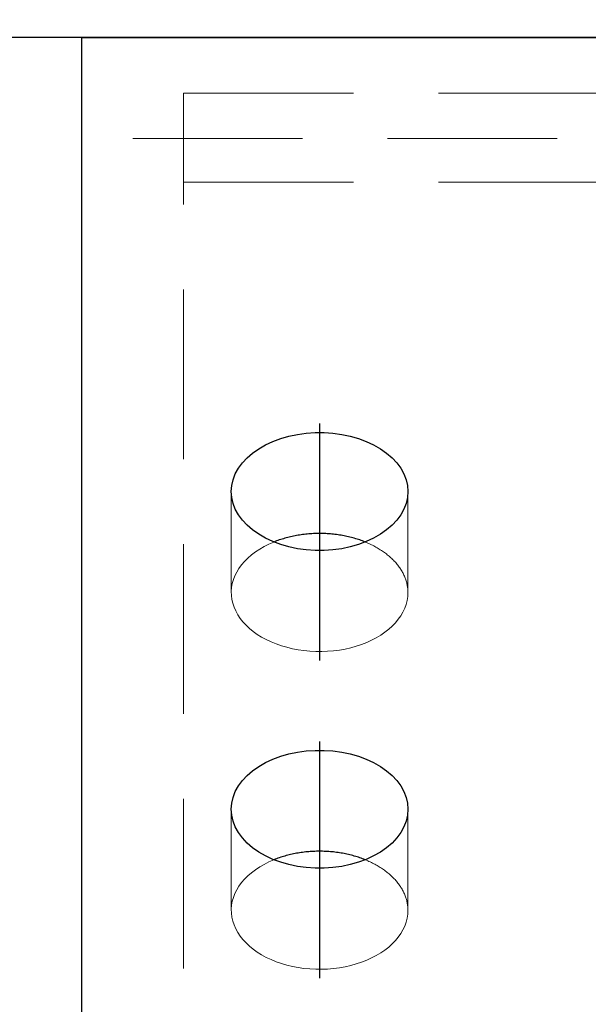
# Model space of a CAD drawing. Header units: millimetres. Extents: x 3515 to 4529, y 13642 to 14292.
# Tile 11 of 96: x 3687 to 3696, y 13953 to 13968. Entities that reach past the tile are written whole.
import ezdxf

# ---------------------------------------------------------------- set-up
doc = ezdxf.new("R2010")
doc.units = ezdxf.units.MM
doc.header["$LTSCALE"] = 10
doc.linetypes.add('HIDDEN', pattern=[0.375, 0.25, -0.125])
doc.linetypes.add('MITTE', pattern=[2, 1.25, -0.25, 0.25, -0.25])
doc.layers.get('Defpoints').update_dxf_attribs({"color": 1})
for name, color, linetype, lineweight in [('PS_DIM', 4, 'Continuous', 13), ('PS_Hidden', 2, 'HIDDEN', 9), ('PS_SOLID', 7, 'Continuous', 30)]:
    doc.layers.add(name, color=color, linetype=linetype, lineweight=lineweight)
doc.layers.add('PS_MID', color=5, linetype='MITTE')
doc.layers.add('PS_SHAPE', color=3, linetype='Continuous')
doc.styles.add('simplex', font='simplex.shx', dxfattribs={"width": 0.75})
doc.dimstyles.new('1_10_GŁ_DS1-LS10', dxfattribs={"dimtxt": 2, "dimasz": 2, "dimexe": 2, "dimexo": 5, "dimgap": 1, "dimtad": 1, "dimjust": 4, "dimdec": 0, "dimlfac": 10, "dimtxsty": 'simplex', "dimblk1": 'NONE', "dimsah": 1, "dimcen": 2, "dimclrd": 256, "dimclre": 256, "dimclrt": 3, "dimadec": 1, "dimazin": 0, "dimtfac": 1, "dimtdec": 0, "dimtmove": 2, "dimatfit": 3, "dimfxl": 1, "dimarcsym": 0})
doc.dimstyles.new('1_10_PRZ', dxfattribs={"dimtxt": 2, "dimasz": 1, "dimexe": 2, "dimexo": 5, "dimgap": 1, "dimtad": 1, "dimdec": 0, "dimlfac": 10, "dimtxsty": 'simplex', "dimblk": 'dimznak', "dimcen": 2, "dimse1": 1, "dimse2": 1, "dimclrt": 3, "dimadec": 1, "dimazin": 0, "dimtfac": 1, "dimtdec": 0, "dimtix": 1, "dimtmove": 2, "dimatfit": 3, "dimldrblk": 'dim-grot', "dimfxl": 1, "dimarcsym": 0})

# ---------------------------------------------------------------- blocks, each defined once
blk = doc.blocks.new('dimznak')
at = {"color": 0}
for points in [[(0, 2), (0, -2)], [(-2, 0), (2, 0)]]:
    blk.add_lwpolyline(points, dxfattribs=at)
at = {"color": 2}
blk.add_lwpolyline([(1, 1), (-1, -1)], dxfattribs=at)
blk = doc.blocks.new('*D23')
at = {"layer": 'Defpoints', "color": 0, "transparency": 16777216}
for p in [(3697.854, 13974.427), (3697.854, 13961.142), (3689.664, 13956.707)]:
    blk.add_point(p, dxfattribs=at)
at = {"layer": 'PS_DIM', "color": 0, "lineweight": -2, "transparency": 16777216}
blk.add_line((3690.664, 13974.427), (3696.854, 13974.427), dxfattribs=at)
at = {"layer": 'PS_DIM', "color": 0, "lineweight": -2, "transparency": 16777216, "rotation": 180}
blk.add_blockref('dimznak', (3689.664, 13974.427), dxfattribs=at)
at = {"layer": 'PS_DIM', "color": 0, "lineweight": -2, "transparency": 16777216}
blk.add_blockref('dimznak', (3697.854, 13974.427), dxfattribs=at)
at = {"layer": 'PS_DIM', "color": 3, "transparency": 16777216, "insert": (3693.759, 13976.427), "char_height": 2, "attachment_point": 5, "style": 'simplex'}
blk.add_mtext('82', dxfattribs=at)
blk = doc.blocks.new('dim-grot')
blk.add_hatch(color=256).paths.add_polyline_path([(0, 0), (-2, 0.5), (-2, -0.5)])
blk.add_lwpolyline([(0, 0), (-2, 0.5), (-2, -0.5), (0, 0)])
blk = doc.blocks.new('*D45')
at = {"layer": 'Defpoints', "color": 0, "transparency": 16777216}
for p in [(3670.746, 13967.355), (3701.958, 13967.355), (3708.664, 13714.81)]:
    blk.add_point(p, dxfattribs=at)
at = {"layer": 'PS_DIM', "lineweight": -2, "transparency": 16777216}
for p, q in [((3696.958, 13967.355), (3668.746, 13967.355)), ((3670.746, 13714.81), (3670.746, 13965.355)), ((3703.664, 13714.81), (3668.746, 13714.81))]:
    blk.add_line(p, q, dxfattribs=at)
at = {"layer": 'PS_DIM', "transparency": 16777216}
blk.add_solid([(3670.412, 13965.355), (3671.079, 13965.355), (3670.746, 13967.355)], dxfattribs=at)
at = {"layer": 'PS_DIM', "color": 3, "transparency": 16777216, "insert": (3674.409, 13969.375), "char_height": 2, "attachment_point": 5, "rotation": 0.0573, "style": 'simplex'}
blk.add_mtext('4420', dxfattribs=at)
blk = doc.blocks.new('_None')
blk = doc.blocks.new('*X531')
at = {"layer": 'PS_Hidden', "color": 2, "linetype": 'HIDDEN'}
for p, q in [((3689.664, 13966.536), (3689.664, 13965.224)), ((3689.664, 13966.536), (3708.664, 13966.536)), ((3710.164, 13965.867), (3688.164, 13965.867)), ((3689.664, 13927.396), (3689.664, 13965.224)), ((3689.664, 13965.224), (3698.694, 13965.224)), ((3690.364, 13959.182), (3690.364, 13960.67)), ((3692.964, 13959.182), (3692.964, 13960.67)), ((3690.919, 13959.894), (3690.849, 13959.859)), ((3690.992, 13959.926), (3690.919, 13959.894)), ((3692.355, 13959.918), (3692.337, 13959.926)), ((3692.337, 13959.926), (3692.337, 13959.926)), ((3692.374, 13959.911), (3692.355, 13959.918)), ((3692.392, 13959.903), (3692.374, 13959.911)), ((3692.409, 13959.894), (3692.392, 13959.903)), ((3692.427, 13959.886), (3692.409, 13959.894)), ((3692.444, 13959.878), (3692.427, 13959.886)), ((3692.461, 13959.869), (3692.444, 13959.878)), ((3690.662, 13959.736), (3690.609, 13959.69)), ((3690.72, 13959.78), (3690.662, 13959.736)), ((3690.783, 13959.821), (3690.72, 13959.78)), ((3690.849, 13959.859), (3690.783, 13959.821)), ((3692.478, 13959.86), (3692.461, 13959.869)), ((3692.495, 13959.851), (3692.478, 13959.86)), ((3692.511, 13959.842), (3692.495, 13959.851)), ((3692.528, 13959.832), (3692.511, 13959.842)), ((3692.544, 13959.822), (3692.528, 13959.832)), ((3692.559, 13959.813), (3692.544, 13959.822)), ((3692.575, 13959.803), (3692.559, 13959.813)), ((3692.59, 13959.792), (3692.575, 13959.803)), ((3692.605, 13959.782), (3692.59, 13959.792)), ((3692.62, 13959.772), (3692.605, 13959.782)), ((3692.634, 13959.761), (3692.62, 13959.772)), ((3692.648, 13959.75), (3692.634, 13959.761)), ((3692.662, 13959.739), (3692.648, 13959.75)), ((3692.676, 13959.728), (3692.662, 13959.739)), ((3690.517, 13959.59), (3690.478, 13959.538)), ((3690.56, 13959.641), (3690.517, 13959.59)), ((3690.609, 13959.69), (3690.56, 13959.641)), ((3692.689, 13959.717), (3692.676, 13959.728)), ((3692.703, 13959.705), (3692.689, 13959.717)), ((3692.715, 13959.694), (3692.703, 13959.705)), ((3692.728, 13959.682), (3692.715, 13959.694)), ((3692.74, 13959.67), (3692.728, 13959.682)), ((3692.752, 13959.658), (3692.74, 13959.67)), ((3692.764, 13959.646), (3692.752, 13959.658)), ((3692.775, 13959.634), (3692.764, 13959.646)), ((3692.786, 13959.622), (3692.775, 13959.634)), ((3692.797, 13959.609), (3692.786, 13959.622)), ((3692.807, 13959.596), (3692.797, 13959.609)), ((3692.817, 13959.584), (3692.807, 13959.596)), ((3690.445, 13959.484), (3690.418, 13959.428)), ((3690.478, 13959.538), (3690.445, 13959.484)), ((3692.827, 13959.571), (3692.817, 13959.584)), ((3692.837, 13959.558), (3692.827, 13959.571)), ((3692.846, 13959.545), (3692.837, 13959.558)), ((3692.855, 13959.532), (3692.846, 13959.545)), ((3692.863, 13959.519), (3692.855, 13959.532)), ((3692.871, 13959.505), (3692.863, 13959.519)), ((3692.879, 13959.492), (3692.871, 13959.505)), ((3692.887, 13959.478), (3692.879, 13959.492)), ((3692.894, 13959.465), (3692.887, 13959.478)), ((3692.901, 13959.451), (3692.894, 13959.465)), ((3692.907, 13959.437), (3692.901, 13959.451)), ((3690.38, 13959.314), (3690.369, 13959.256)), ((3690.396, 13959.372), (3690.38, 13959.314)), ((3690.418, 13959.428), (3690.396, 13959.372)), ((3692.913, 13959.424), (3692.907, 13959.437)), ((3692.919, 13959.41), (3692.913, 13959.424)), ((3692.925, 13959.396), (3692.919, 13959.41)), ((3692.93, 13959.382), (3692.925, 13959.396)), ((3692.934, 13959.368), (3692.93, 13959.382)), ((3692.939, 13959.354), (3692.934, 13959.368)), ((3692.943, 13959.34), (3692.939, 13959.354)), ((3692.947, 13959.325), (3692.943, 13959.34)), ((3692.95, 13959.311), (3692.947, 13959.325)), ((3692.953, 13959.297), (3692.95, 13959.311)), ((3692.956, 13959.283), (3692.953, 13959.297)), ((3690.369, 13959.256), (3690.365, 13959.198)), ((3690.365, 13959.198), (3690.366, 13959.14)), ((3692.958, 13959.268), (3692.956, 13959.283)), ((3692.96, 13959.254), (3692.958, 13959.268)), ((3692.962, 13959.24), (3692.96, 13959.254)), ((3692.963, 13959.225), (3692.962, 13959.24)), ((3692.962, 13959.124), (3692.964, 13959.182)), ((3692.964, 13959.211), (3692.963, 13959.225)), ((3692.964, 13959.197), (3692.964, 13959.211)), ((3692.964, 13959.182), (3692.964, 13959.197)), ((3692.964, 13959.182), (3692.964, 13959.182)), ((3690.366, 13959.14), (3690.373, 13959.081)), ((3690.373, 13959.081), (3690.386, 13959.024)), ((3690.386, 13959.024), (3690.405, 13958.967)), ((3692.918, 13958.951), (3692.938, 13959.008)), ((3692.938, 13959.008), (3692.953, 13959.066)), ((3692.953, 13959.066), (3692.962, 13959.124)), ((3690.405, 13958.967), (3690.43, 13958.911)), ((3690.43, 13958.911), (3690.46, 13958.856)), ((3692.86, 13958.841), (3692.892, 13958.895)), ((3692.892, 13958.895), (3692.918, 13958.951)), ((3690.46, 13958.856), (3690.495, 13958.802)), ((3690.495, 13958.802), (3690.536, 13958.751)), ((3690.536, 13958.751), (3690.582, 13958.701)), ((3692.734, 13958.688), (3692.781, 13958.737)), ((3692.781, 13958.737), (3692.823, 13958.788)), ((3692.823, 13958.788), (3692.86, 13958.841)), ((3690.582, 13958.701), (3690.633, 13958.653)), ((3690.633, 13958.653), (3690.688, 13958.608)), ((3690.688, 13958.608), (3690.748, 13958.566)), ((3692.564, 13958.555), (3692.625, 13958.596)), ((3692.625, 13958.596), (3692.682, 13958.641)), ((3692.682, 13958.641), (3692.734, 13958.688)), ((3690.748, 13958.566), (3690.812, 13958.526)), ((3690.812, 13958.526), (3690.88, 13958.489)), ((3690.88, 13958.489), (3690.951, 13958.456)), ((3690.951, 13958.456), (3691.026, 13958.425)), ((3691.026, 13958.425), (3691.103, 13958.398)), ((3692.282, 13958.417), (3692.358, 13958.447)), ((3692.358, 13958.447), (3692.43, 13958.48)), ((3692.43, 13958.48), (3692.499, 13958.516)), ((3692.499, 13958.516), (3692.564, 13958.555)), ((3691.103, 13958.398), (3691.183, 13958.375)), ((3691.183, 13958.375), (3691.266, 13958.355)), ((3691.266, 13958.355), (3691.35, 13958.339)), ((3691.35, 13958.339), (3691.435, 13958.327)), ((3691.435, 13958.327), (3691.522, 13958.318)), ((3691.522, 13958.318), (3691.609, 13958.314)), ((3691.609, 13958.314), (3691.696, 13958.313)), ((3691.696, 13958.313), (3691.783, 13958.317)), ((3691.783, 13958.317), (3691.87, 13958.324)), ((3691.87, 13958.324), (3691.956, 13958.335)), ((3691.956, 13958.335), (3692.04, 13958.35)), ((3692.04, 13958.35), (3692.123, 13958.369)), ((3692.123, 13958.369), (3692.204, 13958.391)), ((3692.204, 13958.391), (3692.282, 13958.417)), ((3690.364, 13954.502), (3690.364, 13955.99)), ((3692.964, 13954.502), (3692.964, 13955.99)), ((3690.992, 13955.246), (3690.919, 13955.214)), ((3692.355, 13955.239), (3692.337, 13955.246)), ((3692.337, 13955.246), (3692.337, 13955.246)), ((3692.374, 13955.231), (3692.355, 13955.239)), ((3690.72, 13955.1), (3690.662, 13955.056)), ((3690.783, 13955.141), (3690.72, 13955.1)), ((3690.849, 13955.179), (3690.783, 13955.141)), ((3690.919, 13955.214), (3690.849, 13955.179)), ((3692.392, 13955.223), (3692.374, 13955.231)), ((3692.409, 13955.215), (3692.392, 13955.223)), ((3692.427, 13955.206), (3692.409, 13955.215)), ((3692.444, 13955.198), (3692.427, 13955.206)), ((3692.461, 13955.189), (3692.444, 13955.198)), ((3692.478, 13955.18), (3692.461, 13955.189)), ((3692.495, 13955.171), (3692.478, 13955.18)), ((3692.511, 13955.162), (3692.495, 13955.171)), ((3692.528, 13955.152), (3692.511, 13955.162)), ((3692.544, 13955.143), (3692.528, 13955.152)), ((3692.559, 13955.133), (3692.544, 13955.143)), ((3692.575, 13955.123), (3692.559, 13955.133)), ((3692.59, 13955.113), (3692.575, 13955.123)), ((3692.605, 13955.102), (3692.59, 13955.113)), ((3692.62, 13955.092), (3692.605, 13955.102)), ((3692.634, 13955.081), (3692.62, 13955.092)), ((3690.56, 13954.961), (3690.517, 13954.911)), ((3690.609, 13955.01), (3690.56, 13954.961)), ((3690.662, 13955.056), (3690.609, 13955.01)), ((3692.648, 13955.07), (3692.634, 13955.081)), ((3692.662, 13955.059), (3692.648, 13955.07)), ((3692.676, 13955.048), (3692.662, 13955.059)), ((3692.689, 13955.037), (3692.676, 13955.048)), ((3692.703, 13955.026), (3692.689, 13955.037)), ((3692.715, 13955.014), (3692.703, 13955.026)), ((3692.728, 13955.002), (3692.715, 13955.014)), ((3692.74, 13954.99), (3692.728, 13955.002)), ((3692.752, 13954.978), (3692.74, 13954.99)), ((3692.764, 13954.966), (3692.752, 13954.978)), ((3692.775, 13954.954), (3692.764, 13954.966)), ((3692.786, 13954.942), (3692.775, 13954.954)), ((3690.445, 13954.804), (3690.418, 13954.749)), ((3690.478, 13954.858), (3690.445, 13954.804)), ((3690.517, 13954.911), (3690.478, 13954.858)), ((3692.797, 13954.929), (3692.786, 13954.942)), ((3692.807, 13954.917), (3692.797, 13954.929)), ((3692.817, 13954.904), (3692.807, 13954.917)), ((3692.827, 13954.891), (3692.817, 13954.904)), ((3692.837, 13954.878), (3692.827, 13954.891)), ((3692.846, 13954.865), (3692.837, 13954.878)), ((3692.855, 13954.852), (3692.846, 13954.865)), ((3692.863, 13954.839), (3692.855, 13954.852)), ((3692.871, 13954.826), (3692.863, 13954.839)), ((3692.879, 13954.812), (3692.871, 13954.826)), ((3692.887, 13954.799), (3692.879, 13954.812)), ((3690.396, 13954.692), (3690.38, 13954.635)), ((3690.418, 13954.749), (3690.396, 13954.692)), ((3692.894, 13954.785), (3692.887, 13954.799)), ((3692.901, 13954.771), (3692.894, 13954.785)), ((3692.907, 13954.758), (3692.901, 13954.771)), ((3692.913, 13954.744), (3692.907, 13954.758)), ((3692.919, 13954.73), (3692.913, 13954.744)), ((3692.925, 13954.716), (3692.919, 13954.73)), ((3692.93, 13954.702), (3692.925, 13954.716)), ((3692.934, 13954.688), (3692.93, 13954.702)), ((3692.939, 13954.674), (3692.934, 13954.688)), ((3692.943, 13954.66), (3692.939, 13954.674)), ((3692.947, 13954.646), (3692.943, 13954.66)), ((3690.369, 13954.577), (3690.365, 13954.518)), ((3690.365, 13954.518), (3690.366, 13954.46)), ((3690.38, 13954.635), (3690.369, 13954.577)), ((3692.95, 13954.631), (3692.947, 13954.646)), ((3692.953, 13954.617), (3692.95, 13954.631)), ((3692.956, 13954.603), (3692.953, 13954.617)), ((3692.958, 13954.589), (3692.956, 13954.603)), ((3692.96, 13954.574), (3692.958, 13954.589)), ((3692.962, 13954.56), (3692.96, 13954.574)), ((3692.963, 13954.546), (3692.962, 13954.56)), ((3692.964, 13954.531), (3692.963, 13954.546)), ((3692.964, 13954.517), (3692.964, 13954.531)), ((3692.964, 13954.502), (3692.964, 13954.517)), ((3690.366, 13954.46), (3690.373, 13954.402)), ((3690.373, 13954.402), (3690.386, 13954.344)), ((3692.938, 13954.328), (3692.953, 13954.386)), ((3692.953, 13954.386), (3692.962, 13954.444)), ((3692.962, 13954.444), (3692.964, 13954.502)), ((3690.386, 13954.344), (3690.405, 13954.287)), ((3690.405, 13954.287), (3690.43, 13954.231)), ((3690.43, 13954.231), (3690.46, 13954.176)), ((3692.892, 13954.216), (3692.918, 13954.271)), ((3692.918, 13954.271), (3692.938, 13954.328)), ((3690.46, 13954.176), (3690.495, 13954.123)), ((3690.495, 13954.123), (3690.536, 13954.071)), ((3692.781, 13954.057), (3692.823, 13954.108)), ((3692.823, 13954.108), (3692.86, 13954.161)), ((3692.86, 13954.161), (3692.892, 13954.216)), ((3690.536, 13954.071), (3690.582, 13954.021)), ((3690.582, 13954.021), (3690.633, 13953.974)), ((3690.633, 13953.974), (3690.688, 13953.929)), ((3692.625, 13953.917), (3692.682, 13953.961)), ((3692.682, 13953.961), (3692.734, 13954.008)), ((3692.734, 13954.008), (3692.781, 13954.057)), ((3690.688, 13953.929), (3690.748, 13953.886)), ((3690.748, 13953.886), (3690.812, 13953.846)), ((3690.812, 13953.846), (3690.88, 13953.809)), ((3690.88, 13953.809), (3690.951, 13953.776)), ((3692.358, 13953.767), (3692.43, 13953.8)), ((3692.43, 13953.8), (3692.499, 13953.836)), ((3692.499, 13953.836), (3692.564, 13953.875)), ((3692.564, 13953.875), (3692.625, 13953.917)), ((3690.951, 13953.776), (3691.026, 13953.745)), ((3691.026, 13953.745), (3691.103, 13953.718)), ((3691.103, 13953.718), (3691.183, 13953.695)), ((3691.183, 13953.695), (3691.266, 13953.675)), ((3691.266, 13953.675), (3691.35, 13953.659)), ((3691.35, 13953.659), (3691.435, 13953.647)), ((3691.435, 13953.647), (3691.522, 13953.639)), ((3691.783, 13953.637), (3691.87, 13953.644)), ((3691.87, 13953.644), (3691.956, 13953.655)), ((3691.956, 13953.655), (3692.04, 13953.67)), ((3692.04, 13953.67), (3692.123, 13953.689)), ((3692.123, 13953.689), (3692.204, 13953.712)), ((3692.204, 13953.712), (3692.282, 13953.738)), ((3692.282, 13953.738), (3692.358, 13953.767)), ((3691.522, 13953.639), (3691.609, 13953.634)), ((3691.609, 13953.634), (3691.696, 13953.634)), ((3691.696, 13953.634), (3691.783, 13953.637))]:
    blk.add_line(p, q, dxfattribs=at)
at = {"layer": 'PS_MID', "color": 5, "linetype": 'MITTE'}
for p, q in [((3691.664, 13961.67), (3691.664, 13958.182)), ((3691.664, 13956.99), (3691.664, 13953.502))]:
    blk.add_line(p, q, dxfattribs=at)
at = {"layer": 'PS_SOLID', "color": 7, "linetype": 'Continuous'}
for p, q in [((3688.164, 13967.355), (3710.164, 13967.355)), ((3688.164, 13899.164), (3688.164, 13967.355)), ((3691.092, 13961.45), (3691.213, 13961.485)), ((3691.213, 13961.485), (3691.339, 13961.511)), ((3691.339, 13961.511), (3691.468, 13961.529)), ((3691.468, 13961.529), (3691.599, 13961.537)), ((3691.599, 13961.537), (3691.73, 13961.537)), ((3691.73, 13961.537), (3691.861, 13961.529)), ((3691.861, 13961.529), (3691.99, 13961.511)), ((3691.99, 13961.511), (3692.116, 13961.485)), ((3692.116, 13961.485), (3692.237, 13961.45)), ((3690.769, 13961.299), (3690.869, 13961.357)), ((3690.869, 13961.357), (3690.977, 13961.407)), ((3690.977, 13961.407), (3691.092, 13961.45)), ((3692.237, 13961.45), (3692.352, 13961.407)), ((3692.352, 13961.407), (3692.46, 13961.357)), ((3692.46, 13961.357), (3692.56, 13961.299)), ((3690.597, 13961.166), (3690.678, 13961.236)), ((3690.678, 13961.236), (3690.769, 13961.299)), ((3692.56, 13961.299), (3692.651, 13961.236)), ((3692.651, 13961.236), (3692.731, 13961.166)), ((3690.47, 13961.012), (3690.528, 13961.091)), ((3690.528, 13961.091), (3690.597, 13961.166)), ((3692.731, 13961.166), (3692.801, 13961.091)), ((3692.801, 13961.091), (3692.859, 13961.012)), ((3690.391, 13960.844), (3690.424, 13960.93)), ((3690.424, 13960.93), (3690.47, 13961.012)), ((3692.859, 13961.012), (3692.905, 13960.93)), ((3692.905, 13960.93), (3692.938, 13960.844)), ((3690.364, 13960.67), (3690.371, 13960.757)), ((3690.371, 13960.757), (3690.391, 13960.844)), ((3692.938, 13960.844), (3692.958, 13960.757)), ((3692.958, 13960.757), (3692.964, 13960.67)), ((3690.371, 13960.582), (3690.364, 13960.67)), ((3692.964, 13960.67), (3692.958, 13960.582)), ((3690.391, 13960.495), (3690.371, 13960.582)), ((3690.424, 13960.409), (3690.391, 13960.495)), ((3692.938, 13960.495), (3692.905, 13960.409)), ((3692.958, 13960.582), (3692.938, 13960.495)), ((3690.47, 13960.327), (3690.424, 13960.409)), ((3690.528, 13960.248), (3690.47, 13960.327)), ((3692.859, 13960.327), (3692.801, 13960.248)), ((3692.905, 13960.409), (3692.859, 13960.327)), ((3690.597, 13960.173), (3690.528, 13960.248)), ((3690.678, 13960.103), (3690.597, 13960.173)), ((3692.731, 13960.173), (3692.651, 13960.103)), ((3692.801, 13960.248), (3692.731, 13960.173)), ((3690.769, 13960.04), (3690.678, 13960.103)), ((3690.869, 13959.982), (3690.769, 13960.04)), ((3691.326, 13960.021), (3691.304, 13960.017)), ((3691.348, 13960.025), (3691.326, 13960.021)), ((3691.37, 13960.029), (3691.348, 13960.025)), ((3691.393, 13960.032), (3691.37, 13960.029)), ((3691.415, 13960.035), (3691.393, 13960.032)), ((3691.438, 13960.038), (3691.415, 13960.035)), ((3691.46, 13960.04), (3691.438, 13960.038)), ((3691.483, 13960.043), (3691.46, 13960.04)), ((3691.505, 13960.045), (3691.483, 13960.043)), ((3691.528, 13960.046), (3691.505, 13960.045)), ((3691.551, 13960.048), (3691.528, 13960.046)), ((3691.573, 13960.049), (3691.551, 13960.048)), ((3691.596, 13960.05), (3691.573, 13960.049)), ((3691.619, 13960.051), (3691.596, 13960.05)), ((3691.642, 13960.051), (3691.619, 13960.051)), ((3691.664, 13960.051), (3691.642, 13960.051)), ((3691.687, 13960.051), (3691.664, 13960.051)), ((3691.71, 13960.051), (3691.687, 13960.051)), ((3691.733, 13960.05), (3691.71, 13960.051)), ((3691.756, 13960.049), (3691.733, 13960.05)), ((3691.778, 13960.048), (3691.756, 13960.049)), ((3691.801, 13960.046), (3691.778, 13960.048)), ((3691.824, 13960.045), (3691.801, 13960.046)), ((3691.846, 13960.043), (3691.824, 13960.045)), ((3691.869, 13960.04), (3691.846, 13960.043)), ((3691.891, 13960.038), (3691.869, 13960.04)), ((3691.914, 13960.035), (3691.891, 13960.038)), ((3691.936, 13960.032), (3691.914, 13960.035)), ((3691.958, 13960.029), (3691.936, 13960.032)), ((3691.981, 13960.025), (3691.958, 13960.029)), ((3692.003, 13960.021), (3691.981, 13960.025)), ((3692.025, 13960.017), (3692.003, 13960.021)), ((3692.56, 13960.04), (3692.46, 13959.982)), ((3692.651, 13960.103), (3692.56, 13960.04)), ((3690.977, 13959.932), (3690.869, 13959.982)), ((3691.092, 13959.889), (3690.977, 13959.932)), ((3691.011, 13959.934), (3690.992, 13959.926)), ((3690.992, 13959.926), (3690.992, 13959.926)), ((3691.031, 13959.941), (3691.011, 13959.934)), ((3691.051, 13959.948), (3691.031, 13959.941)), ((3691.071, 13959.956), (3691.051, 13959.948)), ((3691.092, 13959.962), (3691.071, 13959.956)), ((3691.112, 13959.969), (3691.092, 13959.962)), ((3691.213, 13959.855), (3691.092, 13959.889)), ((3691.133, 13959.975), (3691.112, 13959.969)), ((3691.154, 13959.981), (3691.133, 13959.975)), ((3691.175, 13959.987), (3691.154, 13959.981)), ((3691.196, 13959.993), (3691.175, 13959.987)), ((3691.218, 13959.998), (3691.196, 13959.993)), ((3691.239, 13960.003), (3691.218, 13959.998)), ((3691.261, 13960.008), (3691.239, 13960.003)), ((3691.282, 13960.013), (3691.261, 13960.008)), ((3691.304, 13960.017), (3691.282, 13960.013)), ((3692.046, 13960.013), (3692.025, 13960.017)), ((3692.068, 13960.008), (3692.046, 13960.013)), ((3692.09, 13960.003), (3692.068, 13960.008)), ((3692.111, 13959.998), (3692.09, 13960.003)), ((3692.133, 13959.993), (3692.111, 13959.998)), ((3692.237, 13959.889), (3692.116, 13959.855)), ((3692.154, 13959.987), (3692.133, 13959.993)), ((3692.175, 13959.981), (3692.154, 13959.987)), ((3692.196, 13959.975), (3692.175, 13959.981)), ((3692.217, 13959.969), (3692.196, 13959.975)), ((3692.237, 13959.962), (3692.217, 13959.969)), ((3692.258, 13959.956), (3692.237, 13959.962)), ((3692.352, 13959.932), (3692.237, 13959.889)), ((3692.278, 13959.948), (3692.258, 13959.956)), ((3692.298, 13959.941), (3692.278, 13959.948)), ((3692.318, 13959.934), (3692.298, 13959.941)), ((3692.337, 13959.926), (3692.318, 13959.934)), ((3692.46, 13959.982), (3692.352, 13959.932)), ((3691.339, 13959.828), (3691.213, 13959.855)), ((3691.468, 13959.81), (3691.339, 13959.828)), ((3691.599, 13959.802), (3691.468, 13959.81)), ((3691.73, 13959.802), (3691.599, 13959.802)), ((3691.861, 13959.81), (3691.73, 13959.802)), ((3691.99, 13959.828), (3691.861, 13959.81)), ((3692.116, 13959.855), (3691.99, 13959.828)), ((3691.213, 13956.805), (3691.339, 13956.831)), ((3691.339, 13956.831), (3691.468, 13956.849)), ((3691.468, 13956.849), (3691.599, 13956.858)), ((3691.599, 13956.858), (3691.73, 13956.858)), ((3691.73, 13956.858), (3691.861, 13956.849)), ((3691.861, 13956.849), (3691.99, 13956.831)), ((3691.99, 13956.831), (3692.116, 13956.805)), ((3690.869, 13956.677), (3690.977, 13956.727)), ((3690.977, 13956.727), (3691.092, 13956.77)), ((3691.092, 13956.77), (3691.213, 13956.805)), ((3692.116, 13956.805), (3692.237, 13956.77)), ((3692.237, 13956.77), (3692.352, 13956.727)), ((3692.352, 13956.727), (3692.46, 13956.677)), ((3690.597, 13956.486), (3690.678, 13956.556)), ((3690.678, 13956.556), (3690.769, 13956.62)), ((3690.769, 13956.62), (3690.869, 13956.677)), ((3692.46, 13956.677), (3692.56, 13956.62)), ((3692.56, 13956.62), (3692.651, 13956.556)), ((3692.651, 13956.556), (3692.731, 13956.486)), ((3690.47, 13956.333), (3690.528, 13956.412)), ((3690.528, 13956.412), (3690.597, 13956.486)), ((3692.731, 13956.486), (3692.801, 13956.412)), ((3692.801, 13956.412), (3692.859, 13956.333)), ((3690.391, 13956.165), (3690.424, 13956.25)), ((3690.424, 13956.25), (3690.47, 13956.333)), ((3692.859, 13956.333), (3692.905, 13956.25)), ((3692.905, 13956.25), (3692.938, 13956.165)), ((3690.371, 13956.078), (3690.391, 13956.165)), ((3692.938, 13956.165), (3692.958, 13956.078)), ((3690.364, 13955.99), (3690.371, 13956.078)), ((3690.371, 13955.902), (3690.364, 13955.99)), ((3692.958, 13956.078), (3692.964, 13955.99)), ((3692.964, 13955.99), (3692.958, 13955.902)), ((3690.391, 13955.815), (3690.371, 13955.902)), ((3690.424, 13955.73), (3690.391, 13955.815)), ((3692.938, 13955.815), (3692.905, 13955.73)), ((3692.958, 13955.902), (3692.938, 13955.815)), ((3690.47, 13955.647), (3690.424, 13955.73)), ((3692.905, 13955.73), (3692.859, 13955.647)), ((3690.528, 13955.568), (3690.47, 13955.647)), ((3690.597, 13955.493), (3690.528, 13955.568)), ((3692.801, 13955.568), (3692.731, 13955.493)), ((3692.859, 13955.647), (3692.801, 13955.568)), ((3690.678, 13955.424), (3690.597, 13955.493)), ((3690.769, 13955.36), (3690.678, 13955.424)), ((3692.651, 13955.424), (3692.56, 13955.36)), ((3692.731, 13955.493), (3692.651, 13955.424)), ((3690.869, 13955.303), (3690.769, 13955.36)), ((3690.977, 13955.252), (3690.869, 13955.303)), ((3691.092, 13955.21), (3690.977, 13955.252)), ((3691.011, 13955.254), (3690.992, 13955.246)), ((3690.992, 13955.246), (3690.992, 13955.246)), ((3691.031, 13955.261), (3691.011, 13955.254)), ((3691.051, 13955.269), (3691.031, 13955.261)), ((3691.071, 13955.276), (3691.051, 13955.269)), ((3691.092, 13955.283), (3691.071, 13955.276)), ((3691.112, 13955.289), (3691.092, 13955.283)), ((3691.133, 13955.296), (3691.112, 13955.289)), ((3691.154, 13955.302), (3691.133, 13955.296)), ((3691.175, 13955.308), (3691.154, 13955.302)), ((3691.196, 13955.313), (3691.175, 13955.308)), ((3691.218, 13955.319), (3691.196, 13955.313)), ((3691.239, 13955.324), (3691.218, 13955.319)), ((3691.261, 13955.329), (3691.239, 13955.324)), ((3691.282, 13955.333), (3691.261, 13955.329)), ((3691.304, 13955.337), (3691.282, 13955.333)), ((3691.326, 13955.342), (3691.304, 13955.337)), ((3691.348, 13955.345), (3691.326, 13955.342)), ((3691.37, 13955.349), (3691.348, 13955.345)), ((3691.393, 13955.352), (3691.37, 13955.349)), ((3691.415, 13955.355), (3691.393, 13955.352)), ((3691.438, 13955.358), (3691.415, 13955.355)), ((3691.46, 13955.361), (3691.438, 13955.358)), ((3691.483, 13955.363), (3691.46, 13955.361)), ((3691.505, 13955.365), (3691.483, 13955.363)), ((3691.528, 13955.367), (3691.505, 13955.365)), ((3691.551, 13955.368), (3691.528, 13955.367)), ((3691.573, 13955.369), (3691.551, 13955.368)), ((3691.596, 13955.37), (3691.573, 13955.369)), ((3691.619, 13955.371), (3691.596, 13955.37)), ((3691.642, 13955.371), (3691.619, 13955.371)), ((3691.664, 13955.372), (3691.642, 13955.371)), ((3691.687, 13955.371), (3691.664, 13955.372)), ((3691.71, 13955.371), (3691.687, 13955.371)), ((3691.733, 13955.37), (3691.71, 13955.371)), ((3691.756, 13955.369), (3691.733, 13955.37)), ((3691.778, 13955.368), (3691.756, 13955.369)), ((3691.801, 13955.367), (3691.778, 13955.368)), ((3691.824, 13955.365), (3691.801, 13955.367)), ((3691.846, 13955.363), (3691.824, 13955.365)), ((3691.869, 13955.361), (3691.846, 13955.363)), ((3691.891, 13955.358), (3691.869, 13955.361)), ((3691.914, 13955.355), (3691.891, 13955.358)), ((3691.936, 13955.352), (3691.914, 13955.355)), ((3691.958, 13955.349), (3691.936, 13955.352)), ((3691.981, 13955.345), (3691.958, 13955.349)), ((3692.003, 13955.342), (3691.981, 13955.345)), ((3692.025, 13955.337), (3692.003, 13955.342)), ((3692.046, 13955.333), (3692.025, 13955.337)), ((3692.068, 13955.329), (3692.046, 13955.333)), ((3692.09, 13955.324), (3692.068, 13955.329)), ((3692.111, 13955.319), (3692.09, 13955.324)), ((3692.133, 13955.313), (3692.111, 13955.319)), ((3692.154, 13955.308), (3692.133, 13955.313)), ((3692.175, 13955.302), (3692.154, 13955.308)), ((3692.196, 13955.296), (3692.175, 13955.302)), ((3692.217, 13955.289), (3692.196, 13955.296)), ((3692.237, 13955.283), (3692.217, 13955.289)), ((3692.258, 13955.276), (3692.237, 13955.283)), ((3692.352, 13955.252), (3692.237, 13955.21)), ((3692.278, 13955.269), (3692.258, 13955.276)), ((3692.298, 13955.261), (3692.278, 13955.269)), ((3692.318, 13955.254), (3692.298, 13955.261)), ((3692.337, 13955.246), (3692.318, 13955.254)), ((3692.46, 13955.303), (3692.352, 13955.252)), ((3692.56, 13955.36), (3692.46, 13955.303)), ((3691.213, 13955.175), (3691.092, 13955.21)), ((3691.339, 13955.148), (3691.213, 13955.175)), ((3691.468, 13955.131), (3691.339, 13955.148)), ((3691.599, 13955.122), (3691.468, 13955.131)), ((3691.73, 13955.122), (3691.599, 13955.122)), ((3691.861, 13955.131), (3691.73, 13955.122)), ((3691.99, 13955.148), (3691.861, 13955.131)), ((3692.116, 13955.175), (3691.99, 13955.148)), ((3692.237, 13955.21), (3692.116, 13955.175))]:
    blk.add_line(p, q, dxfattribs=at)

msp = doc.modelspace()

# ---------------------------------------------------------------- block references
at = {"layer": 'PS_SHAPE', "color": 3}
msp.add_blockref('*X531', (0, 0), dxfattribs=at)

# ---------------------------------------------------------------- dimensions: what is measured, and where the dimension line sits
at = {"layer": 'PS_DIM'}
dim = msp.add_linear_dim(base=(3697.854, 13974.427), p1=(3689.664, 13956.707), p2=(3697.854, 13961.142), dimstyle='1_10_PRZ', dxfattribs=at)
dim.commit()
dim.dimension.update_dxf_attribs({"geometry": '*D23', "text_midpoint": (3693.759, 13976.427)})
dim = msp.add_linear_dim(base=(3670.746, 13967.355), p1=(3708.664, 13714.81), p2=(3701.958, 13967.355), angle=90, text='4420', dimstyle='1_10_GŁ_DS1-LS10', dxfattribs=at)
dim.commit()
dim.dimension.update_dxf_attribs({"geometry": '*D45', "text_midpoint": (3674.409, 13969.375), "dimtype": 128, "text_rotation": 0.0573})

doc.saveas('drawing.dxf')
